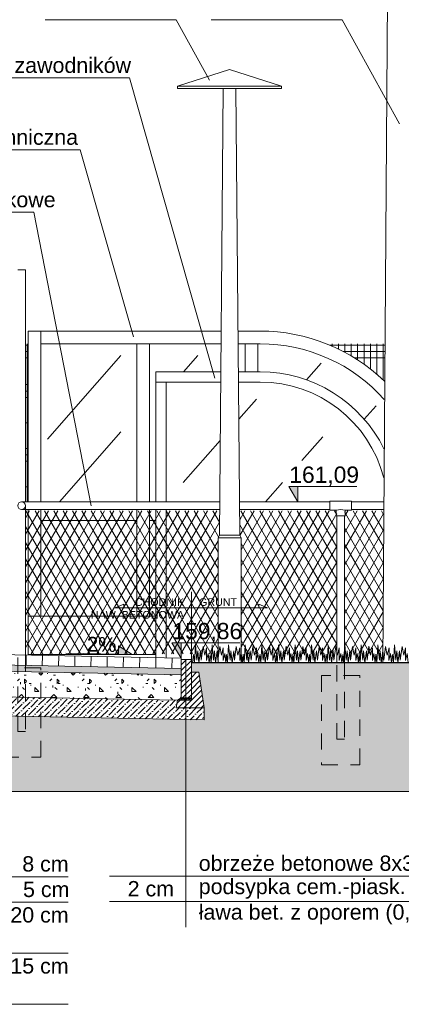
# Model space of a CAD drawing. Header units: millimetres. Extents: x 1962 to 3194, y -795 to -219.
# Tile 190 of 256: x 2553.74 to 2556.73, y -478.63 to -470.91. Entities that reach past the tile are written whole.
import ezdxf

# ---------------------------------------------------------------- set-up
doc = ezdxf.new("R2010")
doc.units = ezdxf.units.MM
doc.linetypes.add('HIDDEN', pattern=[9.525, 6.35, -3.175])
doc.layers.get('0').update_dxf_attribs({"lineweight": 5})
doc.layers.get('Defpoints').update_dxf_attribs({"lineweight": 9})
for name, color, linetype, lineweight in [('A_boisko reflektory', 74, 'Continuous', 9), ('A_flagi przekrojowe', 92, 'Continuous', 9), ('A_hatch przekroje', 125, 'Continuous', 9), ('A_hidden', 137, 'HIDDEN', 9), ('A_koty wysokośc.', 53, 'Continuous', 9), ('A_latarnie', 22, 'Continuous', 9), ('A_ogrodzenie 1_2m', 34, 'Continuous', 9), ('A_ogrodzenie 2_4m', 45, 'Continuous', 9), ('A_przekrojowe', 42, 'Continuous', 9), ('A_widok', 142, 'Continuous', 9)]:
    doc.layers.add(name, color=color, linetype=linetype, lineweight=lineweight)
doc.styles.get("Standard").update_dxf_attribs({"font": 'arial.ttf'})
pattern_1 = [(45, (1.39515, 1.345083), (-0.02245064, 0.02245064), [])]
pattern_2 = [(60, (-2471.899296, 477.264976), (-0.0549926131, 0.03175), []), (120, (-2471.899296, 477.264976), (-0.0549926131, -0.03175), [])]

# ---------------------------------------------------------------- blocks, each defined once
blk = doc.blocks.new('zw$CA91')
at = {"layer": 'A_koty wysokośc.'}
h = blk.add_hatch(color=256, dxfattribs=at)
h.dxf.hatch_style = 1
h.paths.add_polyline_path([(-0.448, 0.753), (0, 0), (0, 0.753)])
blk.add_lwpolyline([(2.874, 0.753), (-0.448, 0.753), (0, 0), (0, 0.753)], dxfattribs=at)
blk = doc.blocks.new('zw$498B')
at = {"layer": 'A_latarnie'}
for p, q in [((-0.4076, 4.52), (0.4076, 4.52)), ((-0.4076, 4.5), (0.4076, 4.5)), ((-0.08, 1), (-0.05, 4.5)), ((0.08, 1), (0.05, 4.5)), ((-0.08, 1), (-0.09, 0.98)), ((-0.09, 0.98), (0.09, 0.98)), ((-0.09, 0.98), (-0.09, 0)), ((-0.08, 1), (0.08, 1)), ((0.08, 1), (0.09, 0.98)), ((0.09, 0.98), (0.09, 0)), ((-0.09, 0), (0.09, 0))]:
    blk.add_line(p, q, dxfattribs=at)
blk.add_lwpolyline([(-0.4076, 4.5), (-0.4076, 4.52), (0, 4.65), (0.4076, 4.52), (0.4076, 4.5)], dxfattribs=at)
blk = doc.blocks.new('zw$572')
at = {"layer": 'A_koty wysokośc.'}
h = blk.add_hatch(color=256, dxfattribs=at)
h.dxf.hatch_style = 1
h.paths.add_polyline_path([(0.1205, 0.0716), (0, 0), (0.1205, 0)])
blk.add_line((0.1205, 0), (0.5785, 0), dxfattribs=at)
blk.add_lwpolyline([(0.1205, 0), (0.1205, 0.0716), (0, 0), (0.1205, 0)], close=True, dxfattribs=at)
blk = doc.blocks.new('zw$528A')
at = {"layer": 'A_boisko reflektory'}
for q in [(0.04, 11), (-0.12, 0)]:
    blk.add_line((0.12, 0), q, dxfattribs=at)
blk = doc.blocks.new('zw$824C')
at = {"layer": 'A_flagi przekrojowe'}
h = blk.add_hatch(dxfattribs=at)
h.set_pattern_fill('LINE', color=256, scale=0.1, angle=339.97819, style=2)
h.set_pattern_definition([(45, (1.39515, 1.34508), (-0.2245064, 0.2245064), [])])
h.paths.add_polyline_path([(83.1052, 1.2151), (83.1052, 1.0351), (83.1852, 1.0351), (83.1852, 1.2751), (83.1852, 1.3151), (83.1852, 1.3351), (83.1052, 1.3351), (83.1052, 1.2651)])
at = {"layer": 'A_hatch przekroje'}
h = blk.add_hatch(dxfattribs=at)
h.set_pattern_fill('LINE', color=256, scale=0.04, angle=23.97819, style=2)
h.set_pattern_definition([(89, (1.66515, 1.3397), (-0.12698066, 0.00221646), [])])
h.paths.add_polyline_path([(83.1052, 1.2651), (83.1052, 1.3451), (80.8652, 1.3897), (80.8652, 1.3097)])
h = blk.add_hatch(dxfattribs=at)
h.set_pattern_fill('LINE', color=256, scale=0.01, angle=339.97819, style=2)
h.set_pattern_definition(pattern_1)
h.paths.add_polyline_path([(83.1052, 1.2151), (83.1052, 1.0351), (83.1852, 1.0351), (83.1852, 1.2751), (83.1852, 1.3151), (83.1852, 1.3351), (83.1052, 1.3351), (83.1052, 1.2651)])
h = blk.add_hatch(dxfattribs=at)
h.set_pattern_fill('EARTH2', color=256, scale=0.03, angle=339.97819, style=2)
h.set_pattern_definition([(225, (4.0639, 26.90586), (-3e-14, -1.077631), [0.3429, -0.4191]), (225, (4.30634, 26.6634), (-3e-14, -1.077631), [0.3429, -0.4191]), (225, (4.2471, 26.7227), (-3e-14, -1.077631), [0.35052, -0.41148]), (225, (4.1878, 26.7819), (-3e-14, -1.077631), [0.35052, -0.41148]), (225, (4.1285, 26.8412), (-3e-14, -1.077631), [0.35052, -0.41148]), (225, (4.1285, 27.38), (-3e-14, -1.077631), [0.3429, -0.4191]), (225, (4.1878, 27.32075), (-3e-14, -1.077631), [0.3429, -0.4191]), (225, (4.2471, 27.2615), (-3e-14, -1.077631), [0.3429, -0.4191]), (225, (4.30634, 27.2022), (-3e-14, -1.077631), [0.3429, -0.4191]), (225, (4.0639, 27.4447), (-3e-14, -1.077631), [0.3429, -0.4191]), (315, (3.5466, 26.9274), (1.077631, -3e-14), [0.3429, -0.4191]), (315, (3.7945, 27.1753), (1.077631, -3e-14), [0.3429, -0.4191]), (315, (3.7298, 27.1106), (1.077631, -3e-14), [0.3429, -0.4191]), (315, (3.6705, 27.05134), (1.077631, -3e-14), [0.3429, -0.4191]), (315, (3.6113, 26.9921), (1.077631, -3e-14), [0.3429, -0.4191]), (315, (4.1501, 26.9921), (1.077631, -3e-14), [0.35052, -0.41148]), (315, (4.20935, 27.05134), (1.077631, -3e-14), [0.35052, -0.41148]), (315, (4.2686, 27.1106), (1.077631, -3e-14), [0.35052, -0.41148]), (315, (4.3333, 27.1753), (1.077631, -3e-14), [0.3429, -0.4191]), (315, (4.0908, 26.9328), (1.077631, -3e-14), [0.3429, -0.4191])])
h.paths.add_polyline_path([(76.5613, 1.0882), (65.5052, 1.1103), (80.7052, 1.0799), (80.7052, 1.0097), (80.7052, 0.9128), (83.2852, 0.8614), (83.2852, 0.9551), (83.2452, 1.2351), (83.1852, 1.2351), (83.1852, 1.3097), (83.3952, 1.3097), (83.5752, 1.3097), (84.6852, 1.3097), (84.6852, 1.3096), (84.9252, 1.3096), (84.9252, 1.3097), (89.261, 1.3097), (89.261, 0.3), (76.5613, 0.3)])
edge = h.paths.add_edge_path(flags=16)
edge.add_arc((81.0792, 0.7473), 0.08, 0, 360)
h = blk.add_hatch(dxfattribs=at)
h.set_pattern_fill('CONC', color=256, scale=0.005, angle=294.97819, style=2)
h.set_pattern_definition([(9e-13, (1.7858, 1.42098), (-2e-15, 0.127), [0, -0.127]), (9e-13, (1.78707, 1.37653), (-2e-15, 0.127), [0, -0.127]), (9e-13, (1.79088, 1.44511), (-2e-15, 0.127), [0, -0.127]), (338.1986, (1.72484, 1.405744), (0.381000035, -0.1269999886), [0.01367828, -0.67023767]), (216.8699, (1.73754, 1.400664), (0.3809999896, 0.254000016), [0.00635, -0.62865]), (130.6013, (1.732461, 1.396854), (0.6350000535, -0.7619998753), [0.01170876, -1.15917332]), (206.5651, (1.69055, 1.381614), (-0.126999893, -0.127000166), [0.00283985, -0.28114079]), (326.3099, (1.68801, 1.380344), (0.253999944, -0.12700017), [0.00457911, -0.453326]), (108.4349, (1.69182, 1.377804), (-0.126999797, 0.254000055), [0.00401612, -0.39759318]), (225, (1.77183, 1.36891), (2e-15, -0.12700004), [0.0053881, -0.17421695]), (9e-13, (1.76802, 1.3651), (0.127, 0.127), [0.00762, -0.11938]), (135, (1.77564, 1.3651), (-0.12700004, -2e-15), [0.0053881, -0.17421695]), (251.5651, (1.75659, 1.450194), (0.126999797, 0.254000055), [0.00401612, -0.39759318]), (9e-13, (1.75532, 1.44638), (0.127, 0.127), [0.00635, -0.12065]), (143.1301, (1.76167, 1.446384), (-0.3809999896, 0.254000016), [0.00635, -0.62865]), (213.6901, (1.68928, 1.451464), (0.253999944, 0.12700017), [0.00457911, -0.453326]), (341.5651, (1.68547, 1.448924), (-0.254000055, 0.126999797), [0.00803224, -0.39357706]), (126.8699, (1.69309, 1.446384), (0.254000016, -0.3809999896), [0.00635, -0.62865]), (9e-13, (1.72611, 1.44638), (-2e-15, 0.127), [0, -0.127]), (9e-13, (1.69182, 1.41336), (-2e-15, 0.127), [0, -0.127]), (9e-13, (1.72738, 1.36637), (-2e-15, 0.127), [0, -0.127]), (9e-13, (1.76167, 1.40574), (-2e-15, 0.127), [0, -0.127]), (9e-13, (1.72484, 1.42733), (-2e-15, 0.127), [0, -0.127]), (9e-13, (1.6969, 1.43114), (-2e-15, 0.127), [0, -0.127]), (9e-13, (1.70833, 1.42352), (-2e-15, 0.127), [0, -0.127]), (9e-13, (1.70325, 1.39304), (-2e-15, 0.127), [0, -0.127]), (9e-13, (1.67277, 1.39812), (-2e-15, 0.127), [0, -0.127]), (9e-13, (1.67404, 1.42733), (-2e-15, 0.127), [0, -0.127]), (9e-13, (1.67023, 1.45527), (-2e-15, 0.127), [0, -0.127]), (9e-13, (1.7096, 1.46035), (-2e-15, 0.127), [0, -0.127]), (9e-13, (1.73754, 1.46543), (-2e-15, 0.127), [0, -0.127]), (9e-13, (1.78199, 1.46035), (-2e-15, 0.127), [0, -0.127]), (9e-13, (1.75151, 1.42098), (-2e-15, 0.127), [0, -0.127]), (9e-13, (1.73881, 1.44384), (-2e-15, 0.127), [0, -0.127]), (9e-13, (1.74897, 1.38288), (-2e-15, 0.127), [0, -0.127]), (9e-13, (1.71087, 1.37653), (-2e-15, 0.127), [0, -0.127]), (9e-13, (1.74897, 1.3486), (-2e-15, 0.127), [0, -0.127]), (9e-13, (1.70706, 1.35621), (-2e-15, 0.127), [0, -0.127]), (9e-13, (1.66642, 1.3524), (-2e-15, 0.127), [0, -0.127]), (9e-13, (1.68166, 1.34605), (-2e-15, 0.127), [0, -0.127]), (9e-13, (1.68293, 1.36383), (-2e-15, 0.127), [0, -0.127]), (9e-13, (1.76802, 1.34351), (-2e-15, 0.127), [0, -0.127]), (9e-13, (1.78326, 1.39558), (-2e-15, 0.127), [0, -0.127]), (9e-13, (1.77691, 1.43368), (-2e-15, 0.127), [0, -0.127]), (9e-13, (1.71849, 1.34224), (-2e-15, 0.127), [0, -0.127])])
h.paths.add_polyline_path([(83.1052, 1.2151), (83.1052, 1.2651), (80.8652, 1.3097), (80.8652, 1.2897), (80.8803, 1.2594)])
h = blk.add_hatch(dxfattribs=at)
h.set_pattern_fill('CONCRE', color=256, scale=0.01, angle=294.97819, style=2)
h.set_pattern_definition([(9e-13, (1.66515, 1.3397), (0.254, 0.254), [0.03175, -0.22225]), (90, (1.66515, 1.3397), (-0.254, 0.254), [0.03175, -0.22225]), (135, (1.6969, 1.3397), (-0.254, -4e-15), [0.0449013, -0.314309]), (9e-13, (1.6969, 1.48258), (0.254, 0.254), [0.03175, -0.22225]), (45, (1.71278, 1.4667), (-4e-15, 0.254), [0.0224506, -0.3367596]), (135, (1.71278, 1.4667), (-0.254, -4e-15), [0.0224506, -0.3367596]), (9e-13, (1.79215, 1.54608), (0.254, 0.254), [0.0449013, -0.2090987]), (45, (1.79215, 1.54608), (-4e-15, 0.254), [0.03175, -0.32746025]), (135, (1.83705, 1.54608), (-0.254, -4e-15), [0.03175, -0.32746025]), (90, (1.83978, 1.4032), (-0.254, 0.254), [0.03175, -0.22225]), (45, (1.83978, 1.4032), (-4e-15, 0.254), [0.0224506, -0.3367596]), (135, (1.85565, 1.41908), (-0.254, -4e-15), [0.0224506, -0.3367596]), (9e-13, (1.6969, 1.4032), (0.254, 0.254), [0.015875, -0.212725]), (9e-13, (1.8874, 1.4667), (0.254, 0.254), [0.015875, -0.212725]), (90, (1.80803, 1.49845), (-0.254, 0.254), [0.015875, -0.212725]), (135, (1.83978, 1.35558), (-0.254, -4e-15), [0.0224506, -0.3367596]), (135, (1.72865, 1.5302), (-0.254, -4e-15), [0.0224506, -0.3367596]), (45, (1.78421, 1.42305), (-4e-15, 0.254), [0.0224506, -0.3367596]), (90, (1.75246, 1.37145), (-0.254, 0.254), [0.00396875, -0.25003125]), (90, (1.76437, 1.4786), (-0.254, 0.254), [0.00396875, -0.25003125]), (90, (1.88343, 1.52227), (-0.254, 0.254), [0.00396875, -0.25003125]), (90, (1.8874, 1.38733), (-0.254, 0.254), [0.00396875, -0.25003125])])
h.paths.add_polyline_path([(83.1052, 1.015), (83.1052, 1.2151), (80.8854, 1.2593), (80.9652, 1.1397), (80.9652, 1.0576)])
h = blk.add_hatch(dxfattribs=at)
h.set_pattern_fill('LINE', color=256, scale=0.01, angle=339.97819, style=2)
h.set_pattern_definition(pattern_1)
h.paths.add_polyline_path([(83.1852, 1.2351), (83.2452, 1.2351), (83.2852, 0.9551), (83.0652, 0.9551), (83.0767, 1.0156), (83.1852, 1.0156), (83.1852, 1.0351)])
h = blk.add_hatch(dxfattribs=at)
h.set_pattern_fill('ANSI36', color=256, scale=0.01, angle=294.97819, style=2)
h.set_pattern_definition([(45, (1.66515, 1.339704), (0.01683798, 0.061739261), [0.079375, -0.015875, 0, -0.015875])])
h.paths.add_polyline_path([(80.7052, 0.9128), (83.2852, 0.8614), (83.2852, 0.9551), (83.0652, 0.9551), (83.0767, 1.0156), (80.9652, 1.0576), (80.9652, 1.0097), (80.7052, 1.0097)])
h = blk.add_hatch(dxfattribs=at)
h.set_pattern_fill('DOTS', color=256, scale=0.005, angle=339.97819, style=2)
h.set_pattern_definition([(45, (1.395151, 1.3450826), (-0.00280633, 0.0084189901), [0, -0.0079375])])
h.paths.add_polyline_path([(83.0767, 1.0156), (83.1852, 1.0156), (83.1852, 1.0351), (83.1052, 1.0351), (83.0855, 1.0154)])
at = {"layer": 'A_ogrodzenie 1_2m'}
h = blk.add_hatch(dxfattribs=at)
h.set_pattern_fill('DIAMONDS', color=256, scale=0.02, style=2)
h.set_pattern_definition(pattern_2)
h.paths.add_polyline_path([(81.8852, 1.3794), (83.3952, 1.3794), (83.3952, 2.2897), (83.4052, 2.3097), (83.4068, 2.5008), (81.8852, 2.5008)])
h.paths.add_polyline_path([(83.5635, 2.5008), (83.5652, 2.3097), (83.5752, 2.2897), (83.5752, 1.3794), (84.3252, 1.3794), (84.3252, 2.5008)])
h = blk.add_hatch(dxfattribs=at)
h.set_pattern_fill('DIAMONDS', color=256, scale=0.02, style=2)
h.set_pattern_definition(pattern_2)
h.paths.add_polyline_path([(84.3852, 1.3806), (84.3852, 2.5008), (84.692, 2.5008), (84.6856, 1.3806)])
h.paths.add_polyline_path([(84.9247, 1.3806), (84.9183, 2.5008), (85.1852, 2.5008), (85.1852, 1.3806)])
at = {"layer": 'A_flagi przekrojowe'}
for p, q in [((83.1852, 1.3151), (83.1852, 1.8667)), ((83.1433, 1.3351), (83.1433, -0.7621)), ((82.2191, -0.3674), (77.9255, -0.3674)), ((82.5433, -0.3621), (85.7194, -0.3621)), ((82.2191, -0.5674), (77.9255, -0.5674)), ((82.5433, -0.5621), (85.7194, -0.5621)), ((82.2191, -0.9674), (77.9255, -0.9674)), ((82.2191, -1.3674), (77.9255, -1.3674))]:
    blk.add_line(p, q, dxfattribs=at)
for points in [[(83.3266, 5.8771), (83.0657, 6.3497), (82.0388, 6.3497)], [(84.8161, 5.535), (84.3662, 6.3497), (83.3393, 6.3497)], [(83.3705, 3.5409), (82.7017, 5.894), (81.4444, 5.894)], [(82.7311, 3.8652), (82.3146, 5.3304), (81.0572, 5.3304)], [(82.4006, 2.5396), (81.9498, 4.8406), (80.5674, 4.8406)], [(83.1852, 1.7399), (82.5887, 1.7399), (82.6574, 1.7678), (82.6574, 1.7399)], [(83.1852, 1.7399), (83.7816, 1.7399), (83.7129, 1.7678), (83.7129, 1.7399)]]:
    blk.add_lwpolyline(points, dxfattribs=at)
at = {"layer": 'A_hidden', "ltscale": 0.02}
for points in [[(81.8852, 1.369), (81.8852, 0.7702), (81.8252, 0.7702), (81.8252, 1.3702)], [(84.3852, 1.3085), (84.3852, 0.7097), (84.3252, 0.7097), (84.3252, 1.3097)]]:
    blk.add_lwpolyline(points, dxfattribs=at)
for points in [[(81.7052, 0.5702), (82.0052, 0.5702), (82.0052, 1.2702), (81.7052, 1.2702)], [(84.2052, 0.5097), (84.5052, 0.5097), (84.5052, 1.2097), (84.2052, 1.2097)]]:
    blk.add_lwpolyline(points, close=True, dxfattribs=at)
at = {"layer": 'A_ogrodzenie 1_2m'}
for p, q in [((81.8552, 2.5708), (83.4074, 2.5708)), ((83.5629, 2.5708), (84.2702, 2.5708)), ((84.4402, 2.5708), (84.6924, 2.5708)), ((81.8552, 2.5108), (83.4069, 2.5108)), ((81.8852, 1.3694), (81.8852, 2.5408)), ((83.5634, 2.5108), (84.2702, 2.5108)), ((84.4402, 2.5108), (84.692, 2.5108)), ((84.3252, 1.3097), (84.3252, 2.4608)), ((84.3852, 1.3097), (84.3852, 2.4608))]:
    blk.add_line(p, q, dxfattribs=at)
blk.add_lwpolyline([(84.3202, 2.4608), (84.3902, 2.4608), (84.3902, 2.5058), (84.4402, 2.5058), (84.4402, 2.5758), (84.2702, 2.5758), (84.2702, 2.5058), (84.3202, 2.5058)], close=True, dxfattribs=at)
blk.add_arc((84.3552, 2.3858), 0.125, 73.7398, 106.2602, dxfattribs=at)
at = {"layer": 'A_ogrodzenie 2_4m'}
for p, q in [((81.8852, 3.7997), (81.9068, 3.7997)), ((81.8984, 2.5708), (81.8984, 3.8097)), ((84.2693, 3.7997), (84.6994, 3.7997)), ((84.2884, 3.7915), (84.2884, 3.8097)), ((84.3384, 3.7683), (84.3384, 3.8097)), ((84.3884, 3.7427), (84.3884, 3.8097)), ((84.4384, 3.7145), (84.4384, 3.8097)), ((84.4884, 3.6834), (84.4884, 3.8097)), ((84.5384, 3.6494), (84.5384, 3.8097)), ((84.5884, 3.612), (84.5884, 3.8097)), ((84.6384, 3.5709), (84.6384, 3.8097)), ((84.6884, 3.5258), (84.6884, 3.8097)), ((81.8852, 3.7497), (81.9068, 3.7497)), ((84.3753, 3.7497), (84.6991, 3.7497)), ((81.8852, 3.6997), (81.9068, 3.6997)), ((84.4628, 3.6997), (84.6988, 3.6997)), ((81.8852, 3.4897), (81.9068, 3.4897)), ((81.8852, 3.4397), (81.9068, 3.4397)), ((81.8852, 3.3897), (81.9068, 3.3897)), ((81.8852, 3.1897), (81.9068, 3.1897)), ((81.8852, 2.9897), (81.9068, 2.9897)), ((81.8852, 2.9397), (81.9068, 2.9397)), ((81.8852, 2.8897), (81.9068, 2.8897)), ((81.8852, 2.6897), (81.9068, 2.6897))]:
    blk.add_line(p, q, dxfattribs=at)
at = {"layer": 'A_przekrojowe'}
for p, q in [((83.1052, 1.3451), (80.8652, 1.3897)), ((83.1052, 1.3451), (83.1052, 1.3251)), ((83.1052, 1.2651), (80.8652, 1.3097)), ((83.1052, 1.2151), (80.8854, 1.2593)), ((83.0767, 1.0156), (80.9652, 1.0576)), ((83.2852, 0.9551), (83.2852, 0.8614)), ((83.2852, 0.8614), (80.7052, 0.9128))]:
    blk.add_line(p, q, dxfattribs=at)
blk.add_lwpolyline([(83.1052, 1.0351), (83.1852, 1.0351), (83.1852, 1.3351), (83.1052, 1.3351)], close=True, dxfattribs=at)
at = {"layer": 'A_przekrojowe', "const_width": 0.01}
blk.add_lwpolyline([(83.1852, 1.3097), (89.261, 1.3097)], dxfattribs=at)
at = {"layer": 'A_przekrojowe'}
for points in [[(83.0767, 1.0156), (83.0652, 0.9551), (83.2852, 0.9551), (83.2452, 1.2351), (83.1852, 1.2351)], [(83.1052, 1.0351), (83.0767, 1.0156), (83.1852, 1.0156), (83.1852, 1.0351)]]:
    blk.add_lwpolyline(points, dxfattribs=at)
blk.add_circle((81.8552, 2.5408), 0.03, dxfattribs=at)
at = {"layer": 'A_widok'}
for p, q in [((81.8852, 4.3897), (81.8252, 4.3897)), ((81.8852, 2.5708), (81.8852, 4.3897)), ((81.9068, 3.9098), (83.4189, 3.9098)), ((81.9068, 2.5708), (81.9068, 3.9098)), ((83.5514, 3.9098), (83.7252, 3.9098)), ((82.6333, 3.7179), (82.0584, 3.0634)), ((83.236, 3.7179), (83.1235, 3.5897)), ((84.2014, 3.658), (84.0867, 3.5274)), ((82.9068, 2.5708), (82.9068, 3.5897)), ((82.9068, 3.5897), (83.4161, 3.5897)), ((83.5542, 3.5897), (83.7252, 3.5897)), ((82.9068, 3.5097), (83.4154, 3.5097)), ((82.9868, 2.5708), (82.9868, 3.5097)), ((83.5549, 3.5097), (83.7252, 3.5097)), ((83.6958, 3.3762), (83.5574, 3.2186)), ((84.6326, 3.3248), (84.5397, 3.2189)), ((82.6333, 3.1199), (82.151, 2.5708)), ((83.4115, 3.0526), (83.1209, 2.7217)), ((84.2146, 3.0814), (84.0501, 2.8941)), ((84.6926, 2.9897), (84.6948, 2.9897)), ((83.8987, 2.7217), (83.7662, 2.5708)), ((81.9068, 1.3756), (81.9068, 2.5108)), ((82.9068, 1.349), (82.9068, 2.5108)), ((82.9868, 1.3474), (82.9868, 2.5108)), ((82.7568, 2.4256), (82.0068, 2.4256)), ((82.9068, 2.4256), (82.8568, 2.4256)), ((82.9068, 1.6756), (81.9068, 1.6756)), ((82.9068, 1.3756), (81.9068, 1.3756))]:
    blk.add_line(p, q, dxfattribs=at)
for points in [[(82.0068, 2.5708), (82.0068, 3.9098)], [(82.0068, 3.8097), (83.418, 3.8097)], [(82.7568, 2.5708), (82.7568, 3.8097)], [(82.8568, 2.5708), (82.8568, 3.8097)], [(83.5523, 3.8097), (83.7252, 3.8097)], [(83.6068, 3.5897), (83.6068, 3.8097)], [(83.7068, 3.5897), (83.7068, 3.8097)], [(82.0068, 1.6756), (82.0068, 2.5108)], [(82.7568, 1.6756), (82.7568, 2.5108)], [(82.8568, 1.6756), (82.8568, 2.5108)], [(83.3252, 1.3095), (83.3252, 1.3095), (83.3165, 1.3814), (83.3046, 1.3273), (83.3044, 1.4268), (83.2908, 1.3685), (83.2778, 1.4379), (83.2634, 1.3307), (83.2573, 1.4036), (83.2446, 1.3093), (83.2358, 1.4027), (83.2291, 1.3306), (83.2177, 1.4506), (83.2094, 1.3093), (83.2016, 1.3752), (83.1953, 1.3092)], [(83.4552, 1.3097), (83.4552, 1.3097), (83.4464, 1.3816), (83.4345, 1.3276), (83.4344, 1.427), (83.4207, 1.3687), (83.4078, 1.4381), (83.3934, 1.3309), (83.3872, 1.4038), (83.3745, 1.3096), (83.3658, 1.4029), (83.3591, 1.3309), (83.3477, 1.4509), (83.3394, 1.3095), (83.3315, 1.3754), (83.3252, 1.3095)], [(83.5851, 1.3099), (83.5851, 1.3099), (83.5764, 1.3818), (83.5645, 1.3278), (83.5643, 1.4273), (83.5507, 1.3689), (83.5377, 1.4384), (83.5233, 1.3312), (83.5172, 1.404), (83.5045, 1.3098), (83.4957, 1.4031), (83.489, 1.3311), (83.4776, 1.4511), (83.4693, 1.3097), (83.4615, 1.3756), (83.4552, 1.3097)], [(83.715, 1.3096), (83.715, 1.3096), (83.7067, 1.3815), (83.6945, 1.3276), (83.6948, 1.427), (83.6809, 1.3687), (83.6682, 1.4382), (83.6533, 1.3311), (83.6475, 1.404), (83.6344, 1.3098), (83.6261, 1.4032), (83.619, 1.3312), (83.6082, 1.4512), (83.5993, 1.3099), (83.5917, 1.3758), (83.5851, 1.3099)], [(83.845, 1.3098), (83.845, 1.3098), (83.8363, 1.3817), (83.8244, 1.3277), (83.8242, 1.4271), (83.8106, 1.3688), (83.7976, 1.4382), (83.7832, 1.331), (83.7771, 1.4039), (83.7644, 1.3097), (83.7556, 1.403), (83.7489, 1.331), (83.7375, 1.451), (83.7292, 1.3096), (83.7214, 1.3755), (83.715, 1.3096)], [(83.9749, 1.3101), (83.9749, 1.3101), (83.9662, 1.382), (83.9543, 1.3279), (83.9541, 1.4274), (83.9405, 1.3691), (83.9275, 1.4385), (83.9131, 1.3313), (83.907, 1.4041), (83.8943, 1.3099), (83.8856, 1.4032), (83.8788, 1.3312), (83.8675, 1.4512), (83.8591, 1.3098), (83.8513, 1.3758), (83.845, 1.3098)], [(84.1049, 1.3097), (84.1049, 1.3097), (84.0965, 1.3816), (84.0843, 1.3277), (84.0846, 1.4271), (84.0707, 1.3689), (84.0581, 1.4383), (84.0432, 1.3312), (84.0374, 1.4041), (84.0243, 1.3099), (84.0159, 1.4033), (84.0089, 1.3313), (83.9981, 1.4514), (83.9891, 1.31), (83.9816, 1.376), (83.9749, 1.3101)], [(84.2348, 1.3099), (84.2348, 1.3099), (84.2261, 1.3818), (84.2142, 1.3278), (84.214, 1.4273), (84.2004, 1.3689), (84.1874, 1.4384), (84.173, 1.3312), (84.1669, 1.404), (84.1542, 1.3098), (84.1455, 1.4031), (84.1387, 1.3311), (84.1274, 1.4511), (84.119, 1.3097), (84.1112, 1.3756), (84.1049, 1.3097)], [(84.3648, 1.3096), (84.3648, 1.3096), (84.3564, 1.3815), (84.3442, 1.3276), (84.3445, 1.427), (84.3306, 1.3687), (84.3179, 1.4382), (84.3031, 1.3311), (84.2973, 1.404), (84.2841, 1.3098), (84.2758, 1.4032), (84.2688, 1.3312), (84.2579, 1.4512), (84.249, 1.3099), (84.2414, 1.3758), (84.2348, 1.3099)], [(84.4947, 1.3098), (84.4947, 1.3098), (84.486, 1.3817), (84.4741, 1.3277), (84.4739, 1.4271), (84.4603, 1.3688), (84.4473, 1.4382), (84.4329, 1.331), (84.4268, 1.4039), (84.4141, 1.3097), (84.4053, 1.403), (84.3986, 1.331), (84.3873, 1.451), (84.3789, 1.3096), (84.3711, 1.3755), (84.3648, 1.3096)], [(84.6247, 1.3101), (84.6247, 1.3101), (84.6159, 1.382), (84.604, 1.3279), (84.6039, 1.4274), (84.5902, 1.3691), (84.5773, 1.4385), (84.5629, 1.3313), (84.5567, 1.4041), (84.544, 1.3099), (84.5353, 1.4032), (84.5286, 1.3312), (84.5172, 1.4512), (84.5089, 1.3098), (84.501, 1.3758), (84.4947, 1.3098)], [(84.7546, 1.3097), (84.7546, 1.3097), (84.7462, 1.3816), (84.7341, 1.3277), (84.7343, 1.4271), (84.7205, 1.3689), (84.7078, 1.4383), (84.6929, 1.3312), (84.6871, 1.4041), (84.674, 1.3099), (84.6657, 1.4033), (84.6586, 1.3313), (84.6478, 1.4514), (84.6388, 1.31), (84.6313, 1.376), (84.6247, 1.3101)], [(84.8845, 1.3099), (84.8845, 1.3099), (84.8758, 1.3818), (84.8639, 1.3278), (84.8637, 1.4273), (84.8501, 1.3689), (84.8371, 1.4384), (84.8228, 1.3312), (84.8166, 1.404), (84.8039, 1.3098), (84.7952, 1.4031), (84.7884, 1.3311), (84.7771, 1.4511), (84.7688, 1.3097), (84.7609, 1.3756), (84.7546, 1.3097)]]:
    blk.add_lwpolyline(points, dxfattribs=at)
for radius, start in [(1.4001, 45.99833), (1.3, 41.62295), (1.08, 26.13541), (1, 14.46849)]:
    blk.add_arc((83.7252, 2.5097), radius, start, 90, dxfattribs=at)
at = {"layer": 'Defpoints'}
blk.add_line((89.261, 0.3), (20.7556, 0.3), dxfattribs=at)
at = {"layer": 'A_boisko reflektory', "xscale": -1}
blk.add_blockref('zw$528A', (84.8052, 1.3096), dxfattribs=at)
at = {"layer": 'A_koty wysokośc.', "xscale": 0.16, "yscale": 0.16, "zscale": 0.16}
for p in [(84.021, 2.5708), (83.1052, 1.3451)]:
    blk.add_blockref('zw$CA91', p, dxfattribs=at)
at = {"layer": 'A_koty wysokośc.', "xscale": -0.8999999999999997, "yscale": 0.8999999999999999, "zscale": 0.8999999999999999, "rotation": 358.8588007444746}
blk.add_blockref('zw$572', (82.7227, 1.3757), dxfattribs=at)
at = {"layer": 'A_latarnie'}
blk.add_blockref('zw$498B', (83.4852, 1.3097), dxfattribs=at)
at = {"layer": 'A_flagi przekrojowe'}
for s, insert, char_height, width, attachment_point in [('wiata zawodników', (81.3616, 6.0531), 0.12, 2.375783, 1), ('wiata techniczna', (81.0586, 5.4896), 0.12, 2.375783, 1), ('ogrodzenie siatkowe\\P h=1,2m', (80.5936, 4.9998), 0.12, 2.375783, 1), ('{\\fArial|b0|i0|c0|p34;\\W8.73671;   }CHODNIK\\P{\\fArial|b0|i0|c0|p34;\\W5.70084;  }NAW. BETONOWA', (82.132, 1.8154), 0.06, 0.996735, 1), ('GRUNT', (83.2457, 1.8154), 0.06, 0.996735, 1), ('8 cm', (82.2235, -0.2674), 0.12, 0.542316, 6), ('obrzeże betonowe 8x30', (83.2433, -0.2621), 0.12, 2.40281, 4), ('2 cm', (83.0495, -0.4621), 0.12, 0.542316, 6), ('podsypka cem.-piask.', (83.2433, -0.4621), 0.12, 2.430196, 4), ('5 cm', (82.2297, -0.4674), 0.12, 0.542316, 6), ('20 cm', (82.2235, -0.6674), 0.12, 0.542316, 6), ('ława bet. z oporem (0,05 m³/mb)', (83.2433, -0.6621), 0.12, 7.254352, 4), ('15 cm', (82.2235, -1.0674), 0.12, 0.542316, 6)]:
    blk.add_mtext(s, dxfattribs=dict(at, insert=insert, char_height=char_height, width=width, attachment_point=attachment_point))
at = {"layer": 'A_koty wysokośc.', "char_height": 0.128, "width": 0.825285, "attachment_point": 4}
for s, insert in [('161,09', (83.9528, 2.772)), ('159,86', (83.037, 1.5463))]:
    blk.add_mtext(s, dxfattribs=dict(at, insert=insert))
at = {"layer": 'A_koty wysokośc.', "insert": (82.3655, 1.4555), "char_height": 0.1152, "width": 0.742757, "attachment_point": 4, "rotation": 358.8588}
blk.add_mtext('2%', dxfattribs=at)

msp = doc.modelspace()

# ---------------------------------------------------------------- block references
at = {"rotation": 2.994810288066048e-11}
msp.add_blockref('zw$824C', (2471.8993, -477.265), dxfattribs=at)

doc.saveas('drawing.dxf')
